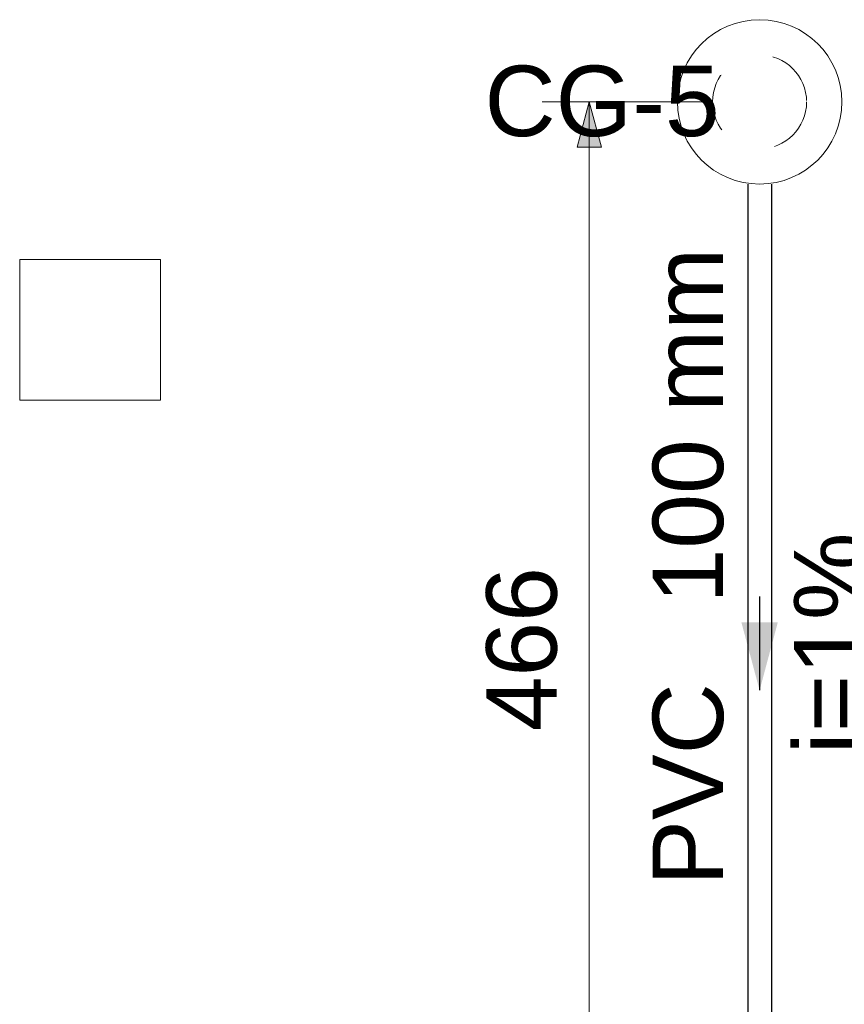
# Model space of a CAD drawing. Header units: feet. Extents: x 8 to 127, y 6 to 90.
# Tile 26 of 256: x 31.47 to 33.22, y 49.99 to 52.08. Entities that reach past the tile are written whole.
import ezdxf

# ---------------------------------------------------------------- set-up
doc = ezdxf.new("R2010")
doc.units = ezdxf.units.FT
doc.header["$MEASUREMENT"] = 0
doc.linetypes.add('JIS_02_1.2', pattern=[0.25, 0.125, -0.125])
for name, color, linetype, lineweight in [('Cotas', 8, 'Continuous', 0), ('Texto da cota', 7, 'Continuous', 0), ('Textos', 7, 'Continuous', 9), ('TQ-Caixa de gordura Gordura', 48, 'Continuous', 18), ('TQ-Condutos Sub-coletores', 108, 'Continuous', 25), ('TQ-Sentido conduto Sub-coletores', 108, 'Continuous', 30), ('TQ-Textos conduto Sub-coletores', 108, 'Continuous', 9)]:
    doc.layers.add(name, color=color, linetype=linetype, lineweight=lineweight)
doc.layers.add('FINA', color=7, linetype='Continuous')
doc.styles.add('Arial', font='arial.ttf')

msp = doc.modelspace()

# ---------------------------------------------------------------- hatches: boundary and pattern name
at = {"layer": 'Cotas', "linetype": 'Continuous'}
msp.add_hatch(color=8, dxfattribs=at).paths.add_polyline_path([(32.6775, 51.9079), (32.6517, 51.8113), (32.7034, 51.8113)])
at = {"layer": 'TQ-Sentido conduto Sub-coletores', "linetype": 'Continuous'}
msp.add_hatch(color=108, dxfattribs=at).paths.add_polyline_path([(33.0402, 50.6552), (33.079, 50.8001), (33.0014, 50.8001)])

# ---------------------------------------------------------------- linework, layer by layer
at = {"layer": 'Cotas'}
for p, q in [((32.9402, 51.9079), (32.5775, 51.9079)), ((32.6775, 49.5775), (32.6775, 51.9079))]:
    msp.add_line(p, q, dxfattribs=at)
msp.add_lwpolyline([(32.6775, 51.9079), (32.6517, 51.8113), (32.7034, 51.8113)], close=True, dxfattribs=at)
at = {"layer": 'FINA', "linetype": 'Continuous', "lineweight": 5}
for p, q in [((31.7651, 51.5727), (31.4651, 51.5727)), ((31.4651, 51.5727), (31.4651, 51.2727)), ((31.7651, 51.2727), (31.7651, 51.5727)), ((31.4651, 51.2727), (31.7651, 51.2727))]:
    msp.add_line(p, q, dxfattribs=at)
at = {"layer": 'TQ-Caixa de gordura Gordura', "linetype": 'Continuous'}
msp.add_circle((33.0402, 51.9079), 0.175, dxfattribs=at)
at = {"layer": 'TQ-Caixa de gordura Gordura', "linetype": 'JIS_02_1.2'}
msp.add_circle((33.0402, 51.9079), 0.1, dxfattribs=at)
at = {"layer": 'TQ-Condutos Sub-coletores'}
for p, q in [((33.0152, 51.7329), (33.0152, 49.7775)), ((33.0652, 51.7329), (33.0652, 49.7775))]:
    msp.add_line(p, q, dxfattribs=at)
at = {"layer": 'TQ-Sentido conduto Sub-coletores'}
msp.add_line((33.0402, 50.8552), (33.0402, 50.6552), dxfattribs=at)

# ---------------------------------------------------------------- texts
at = {"layer": 'Texto da cota', "insert": (32.6103, 50.7427), "char_height": 0.15, "width": 0.739009, "attachment_point": 8, "rotation": 90.0002, "line_spacing_factor": 0.9, "style": 'Arial'}
msp.add_mtext('466', dxfattribs=at)
at = {"layer": 'Textos', "insert": (32.9552, 51.8329), "char_height": 0.15, "width": 1.001296, "attachment_point": 9, "line_spacing_factor": 0.6, "style": 'Arial'}
msp.add_mtext('CG-5', dxfattribs=at)
at = {"layer": 'TQ-Textos conduto Sub-coletores', "char_height": 0.15, "rotation": 90.0002, "line_spacing_factor": 0.6, "style": 'Arial'}
for s, insert, width, attachment_point in [('100 mm', (32.9647, 50.8402), 1.51372, 7), ('i=1%', (33.2647, 50.7552), 0.943445, 8), ('PVC', (32.9647, 50.6702), 0.862043, 9)]:
    msp.add_mtext(s, dxfattribs=dict(at, insert=insert, width=width, attachment_point=attachment_point))

doc.saveas('drawing.dxf')
